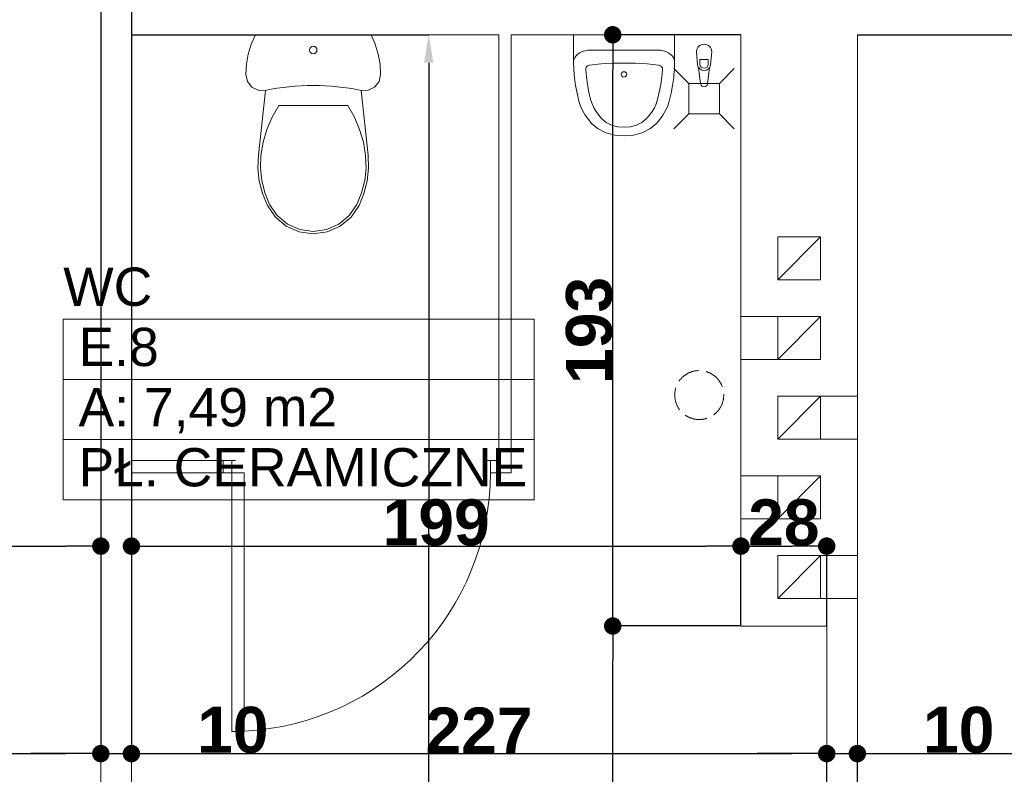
# Model space of a CAD drawing. Header units: millimetres. Extents: x 183299 to 1018155, y -286688 to 171278.
# Tile 96 of 100: x 442473 to 445688, y -103680 to -101217. Entities that reach past the tile are written whole.
import ezdxf
from ezdxf.enums import TextEntityAlignment as Align

# ---------------------------------------------------------------- set-up
doc = ezdxf.new("R2010")
doc.units = ezdxf.units.MM
doc.header["$MEASUREMENT"] = 0
doc.linetypes.add('Krawędzie ukryte 2', pattern=[100, 75, -25])
doc.linetypes.add('Przerywana', pattern=[282.222223, 141.111112, -141.111112])
for name, color, linetype in [('Drzwi ArchiCAD', 7, 'Continuous'), ('Elementy Modelu - Strefy', 7, 'Continuous'), ('inwentaryzacja_sciany', 7, 'Continuous'), ('inwentaryzacja_wyposazenie_sanitarne', 7, 'Continuous'), ('Konstrukcja - Słupy', 7, 'Continuous'), ('Wymiarowanie - Ogólne', 7, 'Continuous')]:
    doc.layers.add(name, color=color, linetype=linetype)
for name, color, linetype, lineweight in [('Drzwi ArchiCAD_Nr_Pióra__1', 7, 'Continuous', 13), ('Elementy Modelu - Strefy_Nr_Pióra__6', 250, 'Continuous', 18), ('inwentaryzacja_sciany_Nr_Pióra__1', 7, 'Continuous', 13), ('inwentaryzacja_wyposazenie_sanitarne_Nr_Pióra__1', 7, 'Continuous', 13), ('Konstrukcja - Słupy_Nr_Pióra__1', 7, 'Continuous', 13)]:
    doc.layers.add(name, color=color, linetype=linetype, lineweight=lineweight)
doc.layers.add('Drzwi ArchiCAD_Nr_Pióra__23', color=7, linetype='Continuous', lineweight=20, true_color=0xff6600)
doc.layers.add('Drzwi ArchiCAD_Nr_Pióra__3', color=7, linetype='Continuous', lineweight=18, true_color=0xff6600)
doc.styles.add('GENERATED_STYLE_1', font='arial.ttf')
doc.styles.add('GENERATED_STYLE_2', font='arialbd.ttf')
doc.styles.get("Standard").update_dxf_attribs({"font": 'txt', "bigfont": 'BIGFONT.SHX'})
doc.dimstyles.new('GENERATED_STYLE__1', dxfattribs={"dimtxt": 150, "dimasz": 114, "dimexe": 0.18, "dimexo": 0, "dimgap": 0.09, "dimtad": 1, "dimtih": 1, "dimtoh": 1, "dimdec": 0, "dimlfac": 0.1, "dimzin": 0, "dimdsep": 46, "dimtxsty": 'GENERATED_STYLE_2', "dimblk": 'ARROWHEAD_11', "dimblk1": 'ARROWHEAD_11', "dimblk2": 'ARROWHEAD_11', "dimcen": 0.09, "dimclrd": 256, "dimclre": 256, "dimclrt": 256, "dimazin": 0, "dimtfac": 1, "dimtdec": 4, "dimtmove": 0, "dimatfit": 3, "dimfxl": 1, "dimtolj": 1, "dimtzin": 0, "dimarcsym": 0})
doc.dimstyles.new('GENERATED_STYLE__2', dxfattribs={"dimtxt": 150, "dimasz": 114, "dimexe": 0.18, "dimexo": 0, "dimgap": 0.09, "dimtad": 1, "dimdec": 0, "dimlfac": 0.1, "dimzin": 0, "dimdsep": 46, "dimtxsty": 'GENERATED_STYLE_2', "dimblk": 'ARROWHEAD_11', "dimblk1": 'ARROWHEAD_11', "dimblk2": 'ARROWHEAD_11', "dimcen": 0.09, "dimclrd": 256, "dimclre": 256, "dimclrt": 256, "dimazin": 0, "dimtfac": 1, "dimtdec": 4, "dimtmove": 0, "dimatfit": 3, "dimfxl": 1, "dimtolj": 1, "dimtzin": 0, "dimarcsym": 0})
doc.dimstyles.new('GENERATED_STYLE__4', dxfattribs={"dimtxt": 0.18, "dimasz": 91.2, "dimexe": 0.18, "dimexo": 0.0625, "dimgap": 0.09, "dimtad": 0, "dimtih": 1, "dimtoh": 1, "dimdec": 4, "dimzin": 0, "dimdsep": 46, "dimcen": 0.09, "dimadec": 0, "dimazin": 0, "dimtfac": 1, "dimtdec": 4, "dimtmove": 0, "dimatfit": 3, "dimldrblk": 'ARROWHEAD_5', "dimfxl": 1, "dimtolj": 1, "dimtzin": 0, "dimarcsym": 0})

# ---------------------------------------------------------------- blocks, each defined once
blk = doc.blocks.new('WC _E.8_130_2', base_point=(268041.2, -102490.6))
at = {"layer": 'Elementy Modelu - Strefy_Nr_Pióra__6', "linetype": 'Continuous'}
for p, q in [((267272.4, -102294.1), (268810.1, -102294.1)), ((267272.4, -102490.6), (267272.4, -102294.1)), ((268810.1, -102294.1), (268810.1, -102490.6)), ((268810.1, -102490.6), (267272.4, -102490.6)), ((267272.4, -102490.6), (268810.1, -102490.6)), ((267272.4, -102687), (267272.4, -102490.6)), ((268810.1, -102490.6), (268810.1, -102687)), ((268810.1, -102687), (267272.4, -102687)), ((267272.4, -102687), (268810.1, -102687)), ((267272.4, -102883.4), (267272.4, -102687)), ((268810.1, -102687), (268810.1, -102883.4)), ((268810.1, -102883.4), (267272.4, -102883.4))]:
    blk.add_line(p, q, dxfattribs=at)
at = {"linetype": 'Continuous', "flags": 1}
for tag in ['ROOM_AREA', 'ROOM_PERIM', 'ROOM_WALLS_SURF', 'ROOM_DOORS_SURF', 'ROOM_WINDS_SURF', 'ROOM_BASELEV', 'ROOM_HEIGHT', 'ROOM_NET_AREA', 'ROOM_REDUCED_AREA', 'ROOM_CALC_AREA', 'ROOM_VOLUME']:
    blk.add_attdef(tag, text='', height=2000, dxfattribs=at).set_placement((268041.2, -103523.7), align=Align.BOTTOM_LEFT)
at = {"layer": 'Elementy Modelu - Strefy_Nr_Pióra__6', "linetype": 'Continuous', "insert": (267322.4, -102519.1), "char_height": 125, "attachment_point": 1, "style": 'GENERATED_STYLE_1'}
blk.add_mtext('{A: 7,49 m2}', dxfattribs=at)
at = {"layer": 'Elementy Modelu - Strefy_Nr_Pióra__6', "style": 'GENERATED_STYLE_1'}
for tag, p in [('ROOM_NAME', (267272.4, -102288.2)), ('ROOM_NUMBER', (267322.4, -102484.6)), ('basec', (267322.4, -102877.5))]:
    blk.add_attdef(tag, text='', height=125, dxfattribs=at).set_placement(p, align=Align.BOTTOM_LEFT)
blk = doc.blocks.new('Ściana_685_2', base_point=(267495.1, -95475.8))
at = {"layer": 'inwentaryzacja_sciany_Nr_Pióra__1', "linetype": 'Continuous'}
for p, q in [((267395.1, -100545.8), (267395.1, -105175.8)), ((267495.1, -102755.8), (267495.1, -101365.8)), ((267495.1, -104485.8), (267495.1, -102795.8))]:
    blk.add_line(p, q, dxfattribs=at)
blk = doc.blocks.new('Ściana_700_2', base_point=(269865.1, -103295.8))
at = {"layer": 'inwentaryzacja_sciany_Nr_Pióra__1', "linetype": 'Continuous'}
for p, q in [((269485.1, -101365.8), (269485.1, -103295.8)), ((269865.1, -103295.8), (269865.1, -101365.8))]:
    blk.add_line(p, q, dxfattribs=at)
blk = doc.blocks.new('Ściana_701_2', base_point=(269865.1, -103295.8))
at = {"layer": 'inwentaryzacja_sciany_Nr_Pióra__1', "linetype": 'Continuous'}
for p, q in [((269765.1, -103295.8), (269765.1, -105075.8)), ((269865.1, -105075.8), (269865.1, -103295.8))]:
    blk.add_line(p, q, dxfattribs=at)
blk = doc.blocks.new('Ściana_1077_2', base_point=(267495.1, -101035.8))
at = {"layer": 'inwentaryzacja_sciany_Nr_Pióra__1', "linetype": 'Continuous'}
for p, q in [((267495.1, -101365.8), (268695.1, -101365.8)), ((268735.1, -101365.8), (269485.1, -101365.8)), ((269865.1, -101365.8), (273265.1, -101365.8))]:
    blk.add_line(p, q, dxfattribs=at)
blk = doc.blocks.new('Ściana_335_2', base_point=(268715.1, -101035.8))
at = {"layer": 'inwentaryzacja_sciany_Nr_Pióra__1', "linetype": 'Continuous'}
for p, q in [((268695.1, -101365.8), (268695.1, -102755.8)), ((268735.1, -102795.8), (268735.1, -101365.8))]:
    blk.add_line(p, q, dxfattribs=at)
blk = doc.blocks.new('D1 Drzwi proste 12_127')
at = {"layer": 'Drzwi ArchiCAD_Nr_Pióra__1', "linetype": 'Continuous'}
for p, q in [((-450, 0), (-450, -40)), ((450, 0), (450, -40))]:
    blk.add_line(p, q, dxfattribs=at)
at = {"layer": 'Drzwi ArchiCAD_Nr_Pióra__23', "linetype": 'Continuous'}
for p, q in [((-422, 0), (-450, 0)), ((-450, 0), (-450, -40)), ((-422, -40), (-422, 0)), ((450, 0), (422, 0)), ((422, 0), (422, -40)), ((450, -40), (450, 0)), ((-450, -40), (-410, -40)), ((-410, -40), (-422, -40)), ((422, -40), (410, -40)), ((410, -40), (450, -40))]:
    blk.add_line(p, q, dxfattribs=at)
at = {"layer": 'Drzwi ArchiCAD_Nr_Pióra__3', "linetype": 'Continuous'}
for p, q in [((422, 844), (382, 844)), ((382, 844), (382, 0)), ((422, 0), (422, 844)), ((382, 0), (422, 0))]:
    blk.add_line(p, q, dxfattribs=at)
blk.add_arc((422, 0), 844, 92.7165, 180, dxfattribs=at)
blk = doc.blocks.new('Ściana_340_2', base_point=(268715.1, -102775.8))
at = {"layer": 'inwentaryzacja_sciany_Nr_Pióra__1', "linetype": 'Continuous'}
for p, q in [((267795.1, -102755.8), (267495.1, -102755.8)), ((267795.1, -102795.8), (267795.1, -102755.8)), ((268695.1, -102795.8), (268695.1, -102755.8)), ((267495.1, -102795.8), (267795.1, -102795.8)), ((268695.1, -102795.8), (268735.1, -102795.8))]:
    blk.add_line(p, q, dxfattribs=at)
at = {"layer": 'Drzwi ArchiCAD', "linetype": 'Continuous', "rotation": 180}
blk.add_blockref('D1 Drzwi proste 12_127', (268245.1, -102795.8), dxfattribs=at)
blk = doc.blocks.new('Słup_97_2', base_point=(269675.1, -102095.8))
at = {"layer": 'Konstrukcja - Słupy_Nr_Pióra__1', "linetype": 'Continuous'}
blk.add_line((269605.1, -102165.8), (269745.1, -102025.8), dxfattribs=at)
at = {"layer": 'Konstrukcja - Słupy_Nr_Pióra__1', "linetype": 'Continuous', "flags": 128}
blk.add_lwpolyline([(269605.1, -102165.8), (269745.1, -102165.8), (269745.1, -102025.8), (269605.1, -102025.8)], close=True, dxfattribs=at)
blk = doc.blocks.new('Słup_98_2', base_point=(269675.1, -102355.8))
at = {"layer": 'Konstrukcja - Słupy_Nr_Pióra__1', "linetype": 'Continuous'}
blk.add_line((269605.1, -102425.8), (269745.1, -102285.8), dxfattribs=at)
at = {"layer": 'Konstrukcja - Słupy_Nr_Pióra__1', "linetype": 'Continuous', "flags": 128}
blk.add_lwpolyline([(269605.1, -102425.8), (269745.1, -102425.8), (269745.1, -102285.8), (269605.1, -102285.8)], close=True, dxfattribs=at)
blk = doc.blocks.new('Słup_99_2', base_point=(269675.1, -102615.8))
at = {"layer": 'Konstrukcja - Słupy_Nr_Pióra__1', "linetype": 'Continuous'}
blk.add_line((269605.1, -102685.8), (269745.1, -102545.8), dxfattribs=at)
at = {"layer": 'Konstrukcja - Słupy_Nr_Pióra__1', "linetype": 'Continuous', "flags": 128}
blk.add_lwpolyline([(269605.1, -102685.8), (269745.1, -102685.8), (269745.1, -102545.8), (269605.1, -102545.8)], close=True, dxfattribs=at)
blk = doc.blocks.new('Słup_100_2', base_point=(269675.1, -102875.8))
at = {"layer": 'Konstrukcja - Słupy_Nr_Pióra__1', "linetype": 'Continuous'}
blk.add_line((269605.1, -102945.8), (269745.1, -102805.8), dxfattribs=at)
at = {"layer": 'Konstrukcja - Słupy_Nr_Pióra__1', "linetype": 'Continuous', "flags": 128}
blk.add_lwpolyline([(269605.1, -102945.8), (269745.1, -102945.8), (269745.1, -102805.8), (269605.1, -102805.8)], close=True, dxfattribs=at)
blk = doc.blocks.new('Słup_101_2', base_point=(269675.1, -103135.8))
at = {"layer": 'Konstrukcja - Słupy_Nr_Pióra__1', "linetype": 'Continuous'}
blk.add_line((269605.1, -103205.8), (269745.1, -103065.8), dxfattribs=at)
at = {"layer": 'Konstrukcja - Słupy_Nr_Pióra__1', "linetype": 'Continuous', "flags": 128}
blk.add_lwpolyline([(269605.1, -103205.8), (269745.1, -103205.8), (269745.1, -103065.8), (269605.1, -103065.8)], close=True, dxfattribs=at)
blk = doc.blocks.new('Pisuar 01 12_4')
at = {"layer": 'inwentaryzacja_wyposazenie_sanitarne_Nr_Pióra__1', "linetype": 'Continuous'}
for p, q in [((0, 330.2), (0, 306.4)), ((0, 330.2), (330.2, 330.2)), ((330.2, 330.2), (330.2, 286.8)), ((0, 306.4), (0, 283.4)), ((0, 283.4), (0, 279.1)), ((0, 279.1), (0, 246)), ((4.2, 255.7), (8.5, 261.7)), ((8.5, 261.7), (14.2, 267)), ((14.2, 267), (21, 271.6)), ((21, 271.6), (28.8, 275.4)), ((28.8, 275.4), (37.3, 278.1)), ((37.3, 278.1), (46.4, 279.8)), ((46.4, 279.8), (55.7, 280.3)), ((55.7, 280.3), (274.4, 280.3)), ((274.4, 280.3), (283.8, 279.8)), ((283.8, 279.8), (292.8, 278.1)), ((292.8, 278.1), (301.4, 275.4)), ((301.4, 275.4), (309.2, 271.6)), ((309.2, 271.6), (316, 267)), ((316, 267), (321.6, 261.7)), ((321.6, 261.7), (326, 255.7)), ((330.2, 286.8), (330.2, 279.1)), ((330.2, 279.1), (330.2, 246)), ((0, 242.7), (1.3, 249.3)), ((0, 246), (0, 242.7)), ((0, 242.7), (0.9, 218.2)), ((1.3, 249.3), (4.2, 255.7)), ((41.4, 224.4), (43.3, 226.6)), ((43.3, 226.6), (45.9, 228.5)), ((45.9, 228.5), (49.1, 229.8)), ((49.1, 229.8), (52.5, 230.6)), ((52.5, 230.6), (89.8, 235.1)), ((89.8, 235.1), (127.4, 237.8)), ((127.4, 237.8), (138, 238)), ((138, 238), (192.1, 238)), ((192.1, 238), (202.8, 237.8)), ((202.8, 237.8), (240.4, 235.1)), ((240.4, 235.1), (277.7, 230.6)), ((277.7, 230.6), (281.1, 229.8)), ((281.1, 229.8), (284.3, 228.5)), ((284.3, 228.5), (286.9, 226.6)), ((286.9, 226.6), (288.8, 224.4)), ((326, 255.7), (328.8, 249.3)), ((328.8, 249.3), (330.2, 242.7)), ((329.3, 218.2), (330.1, 243.1)), ((330.2, 246), (330.2, 242.7)), ((0.9, 218.2), (2.3, 199.6)), ((2.3, 199.6), (3.1, 191)), ((39.9, 219.3), (40.2, 221.9)), ((41.3, 201.2), (39.9, 219.3)), ((40.2, 221.9), (41.4, 224.4)), ((42, 193.2), (41.3, 201.2)), ((45.4, 168.2), (42, 193.2)), ((288.2, 193.2), (284.8, 168.2)), ((288.9, 201.2), (288.2, 193.2)), ((288.8, 224.4), (290, 221.9)), ((290.3, 219.3), (288.9, 201.2)), ((290, 221.9), (290.3, 219.3)), ((327.1, 191), (327.9, 199.6)), ((327.9, 199.6), (329.3, 218.2)), ((3.1, 191), (6.6, 165)), ((6.6, 165), (11.5, 139.1)), ((50.1, 143.4), (45.4, 168.2)), ((284.8, 168.2), (280.1, 143.4)), ((318.7, 139.1), (323.6, 165)), ((323.6, 165), (327.1, 191)), ((11.5, 139.1), (17.7, 113.4)), ((56, 119), (50.1, 143.4)), ((280.1, 143.4), (274.2, 119)), ((312.5, 113.4), (318.7, 139.1)), ((17.7, 113.4), (22.8, 97.7)), ((22.8, 97.7), (29.7, 82.5)), ((60.4, 105.3), (56, 119)), ((66.3, 92.2), (60.4, 105.3)), ((269.8, 105.3), (263.9, 92.2)), ((274.2, 119), (269.8, 105.3)), ((300.5, 82.5), (307.4, 97.7)), ((307.4, 97.7), (312.5, 113.4)), ((29.7, 82.5), (38.3, 67.7)), ((38.3, 67.7), (48.5, 53.5)), ((73.7, 79.6), (66.3, 92.2)), ((82.4, 67.4), (73.7, 79.6)), ((91.7, 56.8), (82.4, 67.4)), ((247.8, 67.4), (238.5, 56.8)), ((256.5, 79.6), (247.8, 67.4)), ((263.9, 92.2), (256.5, 79.6)), ((281.7, 53.5), (291.9, 67.7)), ((291.9, 67.7), (300.5, 82.5)), ((48.5, 53.5), (60.3, 40)), ((60.3, 40), (80.8, 23.3)), ((107, 44.3), (91.7, 56.8)), ((124.5, 35.6), (107, 44.3)), ((144.2, 30.1), (124.5, 35.6)), ((205.7, 35.6), (186, 30.1)), ((223.2, 44.3), (205.7, 35.6)), ((238.5, 56.8), (223.2, 44.3)), ((249.4, 23.3), (269.9, 40)), ((269.9, 40), (281.7, 53.5)), ((80.8, 23.3), (106, 10.6)), ((106, 10.6), (134.7, 2.7)), ((134.7, 2.7), (165.1, 0)), ((165.1, 28.3), (144.2, 30.1)), ((186, 30.1), (165.1, 28.3)), ((165.1, 0), (195.5, 2.7)), ((195.5, 2.7), (224.2, 10.6)), ((224.2, 10.6), (249.4, 23.3))]:
    blk.add_line(p, q, dxfattribs=at)
blk.add_ellipse((165.5, 201), major_axis=(9.27, 0), ratio=0.93164, dxfattribs=at)
blk = doc.blocks.new('WC DP 12_8')
at = {"layer": 'inwentaryzacja_wyposazenie_sanitarne_Nr_Pióra__1', "linetype": 'Continuous'}
for p, q in [((31.1, 650), (17.6, 619.2)), ((408.9, 650), (31.1, 650)), ((422.4, 619.2), (408.9, 650)), ((17.6, 619.2), (7.9, 587.1)), ((432.1, 587.1), (422.4, 619.2)), ((7.9, 587.1), (2, 554)), ((438, 554), (432.1, 587.1)), ((2, 554), (0, 520.5)), ((440, 520.5), (438, 554)), ((0, 520.5), (5.1, 497.8)), ((434.9, 497.8), (440, 520.5)), ((5.1, 497.8), (19.5, 479.5)), ((420.5, 479.5), (434.9, 497.8)), ((19.5, 479.5), (40.4, 469.1)), ((40.4, 469.1), (63.7, 468.6)), ((63.7, 468.6), (41, 257)), ((376.3, 468.6), (399.6, 469.1)), ((399, 257), (376.3, 468.6)), ((399.6, 469.1), (420.5, 479.5)), ((107.5, 419.3), (85.7, 381.4)), ((332.5, 419.3), (107.5, 419.3)), ((354.3, 381.4), (332.5, 419.3)), ((85.7, 381.4), (68.5, 341.2)), ((371.5, 341.2), (354.3, 381.4)), ((68.5, 341.2), (56.2, 299.2)), ((383.8, 299.2), (371.5, 341.2)), ((56.2, 299.2), (49, 256.1)), ((391, 256.1), (383.8, 299.2)), ((41, 257), (39.4, 214.7)), ((49, 256.1), (47.5, 215)), ((392.5, 215), (391, 256.1)), ((400.6, 214.7), (399, 257)), ((39.4, 214.7), (43.9, 172.6)), ((47.5, 215), (51.9, 174)), ((388.1, 174), (392.5, 215)), ((396.1, 172.6), (400.6, 214.7)), ((43.9, 172.6), (54.3, 131.6)), ((51.9, 174), (62, 134.1)), ((378, 134.1), (388.1, 174)), ((385.7, 131.6), (396.1, 172.6)), ((54.3, 131.6), (70.5, 92.4)), ((62, 134.1), (77.7, 96)), ((362.3, 96), (378, 134.1)), ((369.5, 92.4), (385.7, 131.6)), ((70.5, 92.4), (96.5, 54.4)), ((77.7, 96), (102.5, 59.8)), ((337.5, 59.8), (362.3, 96)), ((343.5, 54.4), (369.5, 92.4)), ((96.5, 54.4), (132, 25)), ((102.5, 59.8), (136.3, 31.8)), ((303.7, 31.8), (337.5, 59.8)), ((308, 25), (343.5, 54.4)), ((132, 25), (174.3, 6.4)), ((136.3, 31.8), (176.5, 14.1)), ((174.3, 6.4), (220, 0)), ((176.5, 14.1), (220, 8)), ((220, 8), (263.5, 14.1)), ((220, 0), (265.7, 6.4)), ((263.5, 14.1), (303.7, 31.8)), ((265.7, 6.4), (308, 25))]:
    blk.add_line(p, q, dxfattribs=at)
blk.add_ellipse((220, 600.3), major_axis=(12.2, 0), ratio=0.9963, dxfattribs=at)
blk.add_ellipse((220, -297.8), major_axis=(785, 0), ratio=0.9963, start_param=1.370375, end_param=1.771221, dxfattribs=at)
blk = doc.blocks.new('Kran 12')
at = {"layer": 'inwentaryzacja_wyposazenie_sanitarne_Nr_Pióra__1', "linetype": 'Continuous'}
for p, q in [((-21, -42), (-25, 0)), ((21, -42), (25, 0)), ((-13.6, -39.8), (-13.6, -24.9)), ((-13.6, -24.9), (13.6, -24.9)), ((13.6, -24.9), (13.6, -39.8)), ((-17.7, -51.5), (-11.1, -104.4)), ((11.1, -104.4), (17.7, -51.5))]:
    blk.add_line(p, q, dxfattribs=at)
for centre, radius, start, end in [((0, 0), 25, 0, 180), ((0, -40.1), 21.1, 185.1696, 354.8304), ((0, -39.8), 13.6, 180, 0), ((0, -103), 11.2, 187.1389, 352.8611)]:
    blk.add_arc(centre, radius, start, end, dxfattribs=at)
blk = doc.blocks.new('ARROWHEAD_11')
at = {"linetype": 'Continuous'}
blk.add_line((0, 0), (-1, 0), dxfattribs=at)
at = {"linetype": 'Continuous', "const_width": 0.25, "flags": 128}
blk.add_lwpolyline([(-0.125, 0, 1), (0.125, 0, 1)], format="xyb", close=True, dxfattribs=at)
blk = doc.blocks.new('*D5297')
at = {"layer": 'Defpoints', "color": 0}
for p in [(439308, -103626.3), (440508, -103626.3), (449788, -107026.3)]:
    blk.add_point(p, dxfattribs=at)
at = {"layer": 'Wymiarowanie - Ogólne', "linetype": 'Continuous', "lineweight": -2}
for p, q in [((440508, -103626.3), (439307.8, -103626.3)), ((439308, -106912.3), (439308, -103740.3)), ((449788, -107026.3), (439307.8, -107026.3))]:
    blk.add_line(p, q, dxfattribs=at)
at = {"layer": 'Wymiarowanie - Ogólne', "lineweight": -2, "xscale": 114, "yscale": 114, "zscale": 114}
for p, rotation in [((439308, -103626.3), 90), ((439308, -107026.3), 270)]:
    blk.add_blockref('ARROWHEAD_11', p, dxfattribs=dict(at, rotation=rotation))
at = {"layer": 'Wymiarowanie - Ogólne', "insert": (439231.4, -105326.3), "char_height": 150, "attachment_point": 5, "rotation": 90, "style": 'GENERATED_STYLE_2'}
blk.add_mtext('\\A1;340', dxfattribs=at)
blk = doc.blocks.new('*D6408')
at = {"layer": 'Defpoints', "color": 0}
for p in [(442738, -100176.3), (440908, -103226.3), (442738, -103612.8)]:
    blk.add_point(p, dxfattribs=at)
at = {"layer": 'Wymiarowanie - Ogólne', "linetype": 'Continuous', "lineweight": -2}
for p, q in [((442738, -100176.3), (442738, -103612.9)), ((440908, -103226.3), (440908, -103612.9)), ((441022, -103612.8), (442624, -103612.8))]:
    blk.add_line(p, q, dxfattribs=at)
at = {"layer": 'Wymiarowanie - Ogólne', "lineweight": -2, "xscale": 114, "yscale": 114, "zscale": 114, "rotation": 180}
blk.add_blockref('ARROWHEAD_11', (440908, -103612.8), dxfattribs=at)
at = {"layer": 'Wymiarowanie - Ogólne', "lineweight": -2, "xscale": 114, "yscale": 114, "zscale": 114}
blk.add_blockref('ARROWHEAD_11', (442738, -103612.8), dxfattribs=at)
at = {"layer": 'Wymiarowanie - Ogólne', "insert": (441823, -103536), "char_height": 150, "attachment_point": 5, "style": 'GENERATED_STYLE_2'}
blk.add_mtext('\\A1;183', dxfattribs=at)
blk = doc.blocks.new('*D6409')
at = {"layer": 'Defpoints', "color": 0}
for p in [(442738, -100176.3), (442838, -100176.3), (442838, -103612.8)]:
    blk.add_point(p, dxfattribs=at)
at = {"layer": 'Wymiarowanie - Ogólne', "linetype": 'Continuous', "lineweight": -2}
for p, q in [((442738, -100176.3), (442738, -103612.9)), ((442838, -100176.3), (442838, -103612.9)), ((442624, -103612.8), (442510, -103612.8)), ((442738, -103612.8), (442838, -103612.8)), ((442952, -103612.8), (443272.1, -103612.8))]:
    blk.add_line(p, q, dxfattribs=at)
at = {"layer": 'Wymiarowanie - Ogólne', "lineweight": -2, "xscale": 114, "yscale": 114, "zscale": 114}
blk.add_blockref('ARROWHEAD_11', (442738, -103612.8), dxfattribs=at)
at = {"layer": 'Wymiarowanie - Ogólne', "lineweight": -2, "xscale": 114, "yscale": 114, "zscale": 114, "rotation": 180}
blk.add_blockref('ARROWHEAD_11', (442838, -103612.8), dxfattribs=at)
at = {"layer": 'Wymiarowanie - Ogólne', "insert": (443169, -103536.2), "char_height": 150, "attachment_point": 5, "style": 'GENERATED_STYLE_2'}
blk.add_mtext('\\A1;10', dxfattribs=at)
blk = doc.blocks.new('*D6410')
at = {"layer": 'Defpoints', "color": 0}
for p in [(442838, -100176.3), (445108, -103612.8), (445108, -104086.3)]:
    blk.add_point(p, dxfattribs=at)
at = {"layer": 'Wymiarowanie - Ogólne', "linetype": 'Continuous', "lineweight": -2}
for p, q in [((442838, -100176.3), (442838, -103612.9)), ((442952, -103612.8), (444994, -103612.8)), ((445108, -104086.3), (445108, -103612.6))]:
    blk.add_line(p, q, dxfattribs=at)
at = {"layer": 'Wymiarowanie - Ogólne', "lineweight": -2, "xscale": 114, "yscale": 114, "zscale": 114, "rotation": 180}
blk.add_blockref('ARROWHEAD_11', (442838, -103612.8), dxfattribs=at)
at = {"layer": 'Wymiarowanie - Ogólne', "lineweight": -2, "xscale": 114, "yscale": 114, "zscale": 114}
blk.add_blockref('ARROWHEAD_11', (445108, -103612.8), dxfattribs=at)
at = {"layer": 'Wymiarowanie - Ogólne', "insert": (443973, -103537.4), "char_height": 150, "attachment_point": 5, "style": 'GENERATED_STYLE_2'}
blk.add_mtext('\\A1;227', dxfattribs=at)
blk = doc.blocks.new('*D6411')
at = {"layer": 'Defpoints', "color": 0}
for p in [(445208, -103612.8), (445108, -104086.3), (445208, -104086.3)]:
    blk.add_point(p, dxfattribs=at)
at = {"layer": 'Wymiarowanie - Ogólne', "linetype": 'Continuous', "lineweight": -2}
for p, q in [((444994, -103612.8), (444880, -103612.8)), ((445108, -104086.3), (445108, -103612.6)), ((445108, -103612.8), (445208, -103612.8)), ((445208, -104086.3), (445208, -103612.6)), ((445322, -103612.8), (445642.1, -103612.8))]:
    blk.add_line(p, q, dxfattribs=at)
at = {"layer": 'Wymiarowanie - Ogólne', "lineweight": -2, "xscale": 114, "yscale": 114, "zscale": 114}
blk.add_blockref('ARROWHEAD_11', (445108, -103612.8), dxfattribs=at)
at = {"layer": 'Wymiarowanie - Ogólne', "lineweight": -2, "xscale": 114, "yscale": 114, "zscale": 114, "rotation": 180}
blk.add_blockref('ARROWHEAD_11', (445208, -103612.8), dxfattribs=at)
at = {"layer": 'Wymiarowanie - Ogólne', "insert": (445539, -103536.2), "char_height": 150, "attachment_point": 5, "style": 'GENERATED_STYLE_2'}
blk.add_mtext('\\A1;10', dxfattribs=at)
blk = doc.blocks.new('*D6412')
at = {"layer": 'Defpoints', "color": 0}
for p in [(448608, -102956.3), (448608, -103612.8), (445208, -104086.3)]:
    blk.add_point(p, dxfattribs=at)
at = {"layer": 'Wymiarowanie - Ogólne', "linetype": 'Continuous', "lineweight": -2}
for p, q in [((448608, -102956.3), (448608, -103612.9)), ((445208, -104086.3), (445208, -103612.6)), ((445322, -103612.8), (448494, -103612.8))]:
    blk.add_line(p, q, dxfattribs=at)
at = {"layer": 'Wymiarowanie - Ogólne', "lineweight": -2, "xscale": 114, "yscale": 114, "zscale": 114, "rotation": 180}
blk.add_blockref('ARROWHEAD_11', (445208, -103612.8), dxfattribs=at)
at = {"layer": 'Wymiarowanie - Ogólne', "lineweight": -2, "xscale": 114, "yscale": 114, "zscale": 114}
blk.add_blockref('ARROWHEAD_11', (448608, -103612.8), dxfattribs=at)
at = {"layer": 'Wymiarowanie - Ogólne', "insert": (446908, -103536.2), "char_height": 150, "attachment_point": 5, "style": 'GENERATED_STYLE_2'}
blk.add_mtext('\\A1;340', dxfattribs=at)
blk = doc.blocks.new('*D6480')
at = {"layer": 'Defpoints', "color": 0}
for p in [(445208, -101266.3), (447821.3, -101266.3), (445723, -104976.3)]:
    blk.add_point(p, dxfattribs=at)
at = {"layer": 'Wymiarowanie - Ogólne', "linetype": 'Continuous', "lineweight": -2}
for p, q in [((445208, -101266.3), (447821.5, -101266.3)), ((447821.3, -104862.3), (447821.3, -101380.3)), ((445723, -104976.3), (447821.5, -104976.3))]:
    blk.add_line(p, q, dxfattribs=at)
at = {"layer": 'Wymiarowanie - Ogólne', "lineweight": -2, "xscale": 114, "yscale": 114, "zscale": 114}
for p, rotation in [((447821.3, -101266.3), 90), ((447821.3, -104976.3), 270)]:
    blk.add_blockref('ARROWHEAD_11', p, dxfattribs=dict(at, rotation=rotation))
at = {"layer": 'Wymiarowanie - Ogólne', "insert": (447744.7, -103121.3), "char_height": 150, "attachment_point": 5, "rotation": 90, "style": 'GENERATED_STYLE_2'}
blk.add_mtext('\\A1;371', dxfattribs=at)
blk = doc.blocks.new('*D6481')
at = {"layer": 'Defpoints', "color": 0}
for p in [(444409.4, -103196.3), (444828, -103196.3), (445108, -104976.3)]:
    blk.add_point(p, dxfattribs=at)
at = {"layer": 'Wymiarowanie - Ogólne', "linetype": 'Continuous', "lineweight": -2}
for p, q in [((444828, -103196.3), (444409.2, -103196.3)), ((444409.4, -104862.3), (444409.4, -103310.3)), ((445108, -104976.3), (444409.2, -104976.3))]:
    blk.add_line(p, q, dxfattribs=at)
at = {"layer": 'Wymiarowanie - Ogólne', "lineweight": -2, "xscale": 114, "yscale": 114, "zscale": 114}
for p, rotation in [((444409.4, -103196.3), 90), ((444409.4, -104976.3), 270)]:
    blk.add_blockref('ARROWHEAD_11', p, dxfattribs=dict(at, rotation=rotation))
at = {"layer": 'Wymiarowanie - Ogólne', "insert": (444332.7, -104086.3), "char_height": 150, "attachment_point": 5, "rotation": 90, "style": 'GENERATED_STYLE_2'}
blk.add_mtext('\\A1;178', dxfattribs=at)
blk = doc.blocks.new('*D6482')
at = {"layer": 'Defpoints', "color": 0}
for p in [(444409.4, -101266.3), (444828, -101266.3), (444828, -103196.3)]:
    blk.add_point(p, dxfattribs=at)
at = {"layer": 'Wymiarowanie - Ogólne', "linetype": 'Continuous', "lineweight": -2}
for p, q in [((444828, -101266.3), (444409.2, -101266.3)), ((444409.4, -103082.3), (444409.4, -101380.3)), ((444828, -103196.3), (444409.2, -103196.3))]:
    blk.add_line(p, q, dxfattribs=at)
at = {"layer": 'Wymiarowanie - Ogólne', "lineweight": -2, "xscale": 114, "yscale": 114, "zscale": 114}
for p, rotation in [((444409.4, -101266.3), 90), ((444409.4, -103196.3), 270)]:
    blk.add_blockref('ARROWHEAD_11', p, dxfattribs=dict(at, rotation=rotation))
at = {"layer": 'Wymiarowanie - Ogólne', "insert": (444332.7, -102231.3), "char_height": 150, "attachment_point": 5, "rotation": 90, "style": 'GENERATED_STYLE_2'}
blk.add_mtext('\\A1;193', dxfattribs=at)
blk = doc.blocks.new('*D6483')
at = {"layer": 'Defpoints', "color": 0}
for p in [(442838, -101266.3), (444828, -102935.6), (444828, -103196.3)]:
    blk.add_point(p, dxfattribs=at)
at = {"layer": 'Wymiarowanie - Ogólne', "linetype": 'Continuous', "lineweight": -2}
for p, q in [((442838, -101266.3), (442838, -102935.8)), ((442952, -102935.6), (444714, -102935.6)), ((444828, -103196.3), (444828, -102935.5))]:
    blk.add_line(p, q, dxfattribs=at)
at = {"layer": 'Wymiarowanie - Ogólne', "lineweight": -2, "xscale": 114, "yscale": 114, "zscale": 114, "rotation": 180}
blk.add_blockref('ARROWHEAD_11', (442838, -102935.6), dxfattribs=at)
at = {"layer": 'Wymiarowanie - Ogólne', "lineweight": -2, "xscale": 114, "yscale": 114, "zscale": 114}
blk.add_blockref('ARROWHEAD_11', (444828, -102935.6), dxfattribs=at)
at = {"layer": 'Wymiarowanie - Ogólne', "insert": (443833, -102858.9), "char_height": 150, "attachment_point": 5, "style": 'GENERATED_STYLE_2'}
blk.add_mtext('\\A1;199', dxfattribs=at)
blk = doc.blocks.new('*D6484')
at = {"layer": 'Defpoints', "color": 0}
for p in [(445108, -102935.6), (444828, -103196.3), (445108, -103196.3)]:
    blk.add_point(p, dxfattribs=at)
at = {"layer": 'Wymiarowanie - Ogólne', "linetype": 'Continuous', "lineweight": -2}
for p, q in [((444828, -103196.3), (444828, -102935.5)), ((444942, -102935.6), (444994, -102935.6)), ((445108, -103196.3), (445108, -102935.5))]:
    blk.add_line(p, q, dxfattribs=at)
at = {"layer": 'Wymiarowanie - Ogólne', "lineweight": -2, "xscale": 114, "yscale": 114, "zscale": 114, "rotation": 180}
blk.add_blockref('ARROWHEAD_11', (444828, -102935.6), dxfattribs=at)
at = {"layer": 'Wymiarowanie - Ogólne', "lineweight": -2, "xscale": 114, "yscale": 114, "zscale": 114}
blk.add_blockref('ARROWHEAD_11', (445108, -102935.6), dxfattribs=at)
at = {"layer": 'Wymiarowanie - Ogólne', "insert": (444968, -102858.9), "char_height": 150, "attachment_point": 5, "style": 'GENERATED_STYLE_2'}
blk.add_mtext('\\A1;28', dxfattribs=at)
blk = doc.blocks.new('*D6490')
at = {"layer": 'Defpoints', "color": 0}
for p in [(442838, -101266.3), (443808.5, -101266.3), (443508, -104386.3)]:
    blk.add_point(p, dxfattribs=at)
at = {"layer": 'Wymiarowanie - Ogólne', "color": 0, "linetype": 'Continuous', "lineweight": -2}
for p, q in [((442838, -101266.3), (443808.7, -101266.3)), ((443808.5, -101357.5), (443808.5, -102826.1)), ((443808.5, -104295.1), (443808.5, -102826.5)), ((443508, -104386.3), (443808.7, -104386.3))]:
    blk.add_line(p, q, dxfattribs=at)
at = {"layer": 'Wymiarowanie - Ogólne', "color": 0}
for points in [[(443823.7, -101357.5), (443793.3, -101357.5), (443808.5, -101266.3)], [(443793.3, -104295.1), (443823.7, -104295.1), (443808.5, -104386.3)]]:
    blk.add_solid(points, dxfattribs=at)
at = {"layer": 'Wymiarowanie - Ogólne', "color": 0, "insert": (443808.5, -102826.3), "char_height": 0.18, "attachment_point": 5}
blk.add_mtext('\\A1;3120.0000', dxfattribs=at)
blk = doc.blocks.new('ARROWHEAD_5')
at = {"linetype": 'Continuous'}
blk.add_line((0, 0), (-1, 0), dxfattribs=at)
blk.add_solid([(-1, 0.2679), (0, 0), (-1, -0.2679), (-1, 0.2679)], dxfattribs=at)
blk = doc.blocks.new('*D6506')
at = {"layer": 'Defpoints', "color": 0}
for p in [(442738, -95376.3), (442738, -102935.6), (440908, -103226.3)]:
    blk.add_point(p, dxfattribs=at)
at = {"layer": 'Wymiarowanie - Ogólne', "linetype": 'Continuous', "lineweight": -2}
for p, q in [((442738, -95376.3), (442738, -102935.8)), ((440908, -103226.3), (440908, -102935.5)), ((441022, -102935.6), (442624, -102935.6))]:
    blk.add_line(p, q, dxfattribs=at)
at = {"layer": 'Wymiarowanie - Ogólne', "lineweight": -2, "xscale": 114, "yscale": 114, "zscale": 114, "rotation": 180}
blk.add_blockref('ARROWHEAD_11', (440908, -102935.6), dxfattribs=at)
at = {"layer": 'Wymiarowanie - Ogólne', "lineweight": -2, "xscale": 114, "yscale": 114, "zscale": 114}
blk.add_blockref('ARROWHEAD_11', (442738, -102935.6), dxfattribs=at)
at = {"layer": 'Wymiarowanie - Ogólne', "insert": (441823, -102858.9), "char_height": 150, "attachment_point": 5, "style": 'GENERATED_STYLE_2'}
blk.add_mtext('\\A1;183', dxfattribs=at)

msp = doc.modelspace()

# ---------------------------------------------------------------- linework, layer by layer
at = {"layer": 'inwentaryzacja_sciany_Nr_Pióra__1', "linetype": 'Przerywana'}
for p, q in [((444657.52331, -101424.88016), (444609.00104, -101376.35789)), ((444757.52331, -101424.88016), (444806.04557, -101376.35789)), ((444657.52331, -101524.88016), (444657.52331, -101424.88016)), ((444657.52331, -101424.88016), (444757.52331, -101424.88016)), ((444757.52331, -101524.88016), (444757.52331, -101424.88016)), ((444657.52331, -101524.88016), (444609.00104, -101573.40242)), ((444757.52331, -101524.88016), (444657.52331, -101524.88016)), ((444757.52331, -101524.88016), (444806.04557, -101573.40242))]:
    msp.add_line(p, q, dxfattribs=at)
at = {"layer": 'inwentaryzacja_sciany_Nr_Pióra__1', "linetype": 'Continuous'}
for p, q in [((444947.95206, -102186.32699), (444827.95206, -102186.32699)), ((444947.95206, -102326.32699), (444827.95206, -102326.32699)), ((445087.95206, -102446.32699), (445207.95206, -102446.32699)), ((445087.95206, -102586.32699), (445207.95206, -102586.32699)), ((444947.95206, -102706.32699), (444827.95206, -102706.32699)), ((444947.95206, -102846.32699), (444827.95206, -102846.32699)), ((445087.95206, -102966.32699), (445207.95206, -102966.32699)), ((445087.95206, -103106.32699), (445207.95206, -103106.32699)), ((444827.95206, -103196.32699), (445107.95206, -103196.32699))]:
    msp.add_line(p, q, dxfattribs=at)
at = {"layer": 'inwentaryzacja_sciany_Nr_Pióra__1', "linetype": 'Krawędzie ukryte 2'}
msp.add_circle((444691.74213, -102442.40178), 80, dxfattribs=at)

# ---------------------------------------------------------------- block references
at = {"layer": 'Elementy Modelu - Strefy', "linetype": 'Continuous'}
ref = msp.add_blockref('WC _E.8_130_2', (443384.12147, -102391.12171), dxfattribs=at)
ref.add_attrib('ROOM_NAME', 'WC', dxfattribs={"layer": 'Elementy Modelu - Strefy_Nr_Pióra__6', "color": 5, "linetype": 'Continuous', "height": 125, "style": 'GENERATED_STYLE_1'}).set_placement((442615.26272, -102188.77935), align=Align.BOTTOM_LEFT)
ref.add_attrib('ROOM_NUMBER', 'E.8', dxfattribs={"layer": 'Elementy Modelu - Strefy_Nr_Pióra__6', "color": 5, "linetype": 'Continuous', "height": 125, "style": 'GENERATED_STYLE_1'}).set_placement((442665.26272, -102385.20792), align=Align.BOTTOM_LEFT)
ref.add_attrib('basec', 'PŁ. CERAMICZNE', dxfattribs={"layer": 'Elementy Modelu - Strefy_Nr_Pióra__6', "color": 5, "linetype": 'Continuous', "height": 125, "style": 'GENERATED_STYLE_1'}).set_placement((442665.26272, -102778.06507), align=Align.BOTTOM_LEFT)
at = {"layer": 'inwentaryzacja_sciany'}
for name, p in [('Ściana_685_2', (442837.95206, -95376.32699)), ('Ściana_1077_2', (442837.95206, -100936.32699)), ('Ściana_335_2', (444057.95206, -100936.32699)), ('Ściana_700_2', (445207.95206, -103196.32699)), ('Ściana_340_2', (444057.95206, -102676.32699)), ('Ściana_701_2', (445207.95206, -103196.32699))]:
    msp.add_blockref(name, p, dxfattribs=at)
at = {"layer": 'inwentaryzacja_wyposazenie_sanitarne', "linetype": 'Continuous', "xscale": -1}
for name, p in [('WC DP 12_8', (443651.59411, -101916.32699)), ('Pisuar 01 12_4', (444611.50964, -101596.52699))]:
    msp.add_blockref(name, p, dxfattribs=at)
at = {"layer": 'inwentaryzacja_wyposazenie_sanitarne', "linetype": 'Continuous'}
msp.add_blockref('Kran 12', (444707.52331, -101322.17535), dxfattribs=at)
at = {"layer": 'Konstrukcja - Słupy'}
for name, p in [('Słup_97_2', (445017.95206, -101996.32699)), ('Słup_98_2', (445017.95206, -102256.32699)), ('Słup_99_2', (445017.95206, -102516.32699)), ('Słup_100_2', (445017.95206, -102776.32699)), ('Słup_101_2', (445017.95206, -103036.32699))]:
    msp.add_blockref(name, p, dxfattribs=at)

# ---------------------------------------------------------------- dimensions: what is measured, and where the dimension line sits
at = {"layer": 'Wymiarowanie - Ogólne', "linetype": 'Continuous'}
for base, p1, p2, picture, middle in [((442737.95206, -102935.64215), (440907.95206, -103226.32699), (442737.95206, -95376.32699), '*D6506', (441822.95206, -102858.90215)), ((442737.95206, -103612.75519), (440907.95206, -103226.32699), (442737.95206, -100176.32699), '*D6408', (441822.95206, -103536.01519)), ((442837.95206, -103612.75519), (442737.95206, -100176.32699), (442837.95206, -100176.32699), '*D6409', (443169.01706, -103536.16519)), ((445107.95206, -103612.75519), (442837.95206, -100176.32699), (445107.95206, -104086.32699), '*D6410', (443972.95206, -103537.44019)), ((444827.95206, -102935.64215), (442837.95206, -101266.32699), (444827.95206, -103196.32699), '*D6483', (443832.95206, -102858.90215)), ((445107.95206, -102935.64215), (444827.95206, -103196.32699), (445107.95206, -103196.32699), '*D6484', (444967.95206, -102858.90215)), ((448607.95206, -103612.75519), (445207.95206, -104086.32699), (448607.95206, -102956.32699), '*D6412', (446907.95206, -103536.16519)), ((445207.95206, -103612.75519), (445107.95206, -104086.32699), (445207.95206, -104086.32699), '*D6411', (445539.01706, -103536.16519))]:
    dim = msp.add_linear_dim(base=base, p1=p1, p2=p2, dimstyle='GENERATED_STYLE__1', dxfattribs=at)
    dim.commit()
    dim.dimension.update_dxf_attribs({"geometry": picture, "text_midpoint": middle})
for base, p1, p2, dimstyle, picture, middle in [((444409.39082, -101266.32699), (444827.95206, -103196.32699), (444827.95206, -101266.32699), 'GENERATED_STYLE__2', '*D6482', (444332.65082, -102231.32699)), ((447821.31681, -101266.32699), (445722.95206, -104976.32699), (445207.95206, -101266.32699), 'GENERATED_STYLE__2', '*D6480', (447744.72681, -103121.32699)), ((443808.478, -101266.32699), (443507.95206, -104386.32699), (442837.95206, -101266.32699), 'GENERATED_STYLE__4', '*D6490', (443808.478, -102826.32699)), ((444409.39082, -103196.32699), (445107.95206, -104976.32699), (444827.95206, -103196.32699), 'GENERATED_STYLE__2', '*D6481', (444332.65082, -104086.32699)), ((439307.95206, -103626.32699), (449787.95206, -107026.32699), (440507.95206, -103626.32699), 'GENERATED_STYLE__2', '*D5297', (439231.36206, -105326.32699))]:
    dim = msp.add_linear_dim(base=base, p1=p1, p2=p2, angle=90, dimstyle=dimstyle, dxfattribs=at)
    dim.commit()
    dim.dimension.update_dxf_attribs({"geometry": picture, "text_midpoint": middle})

doc.saveas('drawing.dxf')
